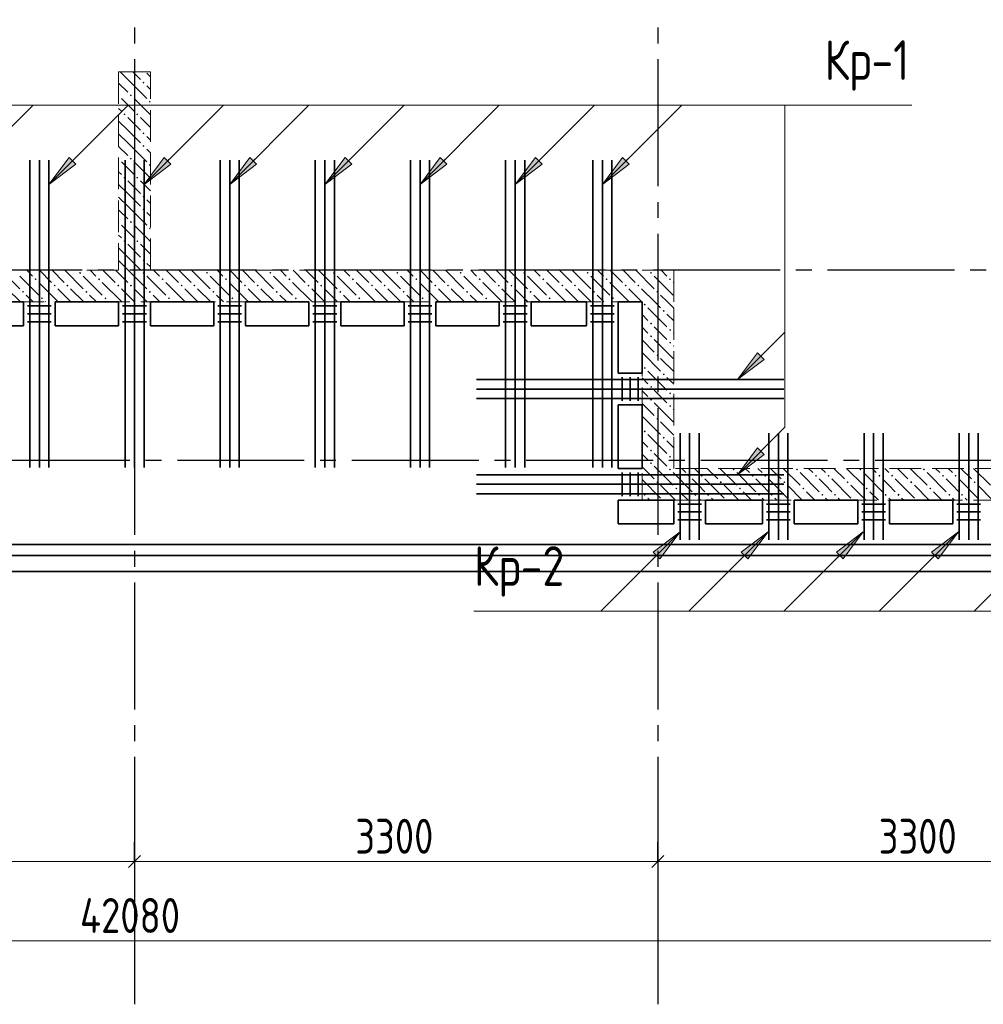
# Model space of a CAD drawing. Header units: millimetres. Extents: x 0 to 61017, y 0 to 42000.
# Tile 13 of 25: x 27516 to 33592, y 16970 to 23180. Entities that reach past the tile are written whole.
import ezdxf

# ---------------------------------------------------------------- set-up
doc = ezdxf.new("R2010")
doc.units = ezdxf.units.MM
doc.linetypes.add('______2', pattern=[270, 200, -70])
doc.linetypes.add('______5', pattern=[1100, 800, -100, 100, -100])
for name, color, linetype, lineweight in [('S1 Стержни арматуры фон', 7, 'Continuous', 25), ('Standard', 7, 'Continuous', 25), ('Оси', 40, '______5', 18), ('Позиционная метка номер позиции', 7, 'Continuous', 13), ('Поперечное армирование AW фон', 7, 'Continuous', 25)]:
    doc.layers.add(name, color=color, linetype=linetype, lineweight=lineweight)
doc.layers.add('ЖБ Перекрытие верхний уровень', color=7, linetype='Continuous', lineweight=25, true_color=0xe0e0ff)
doc.layers.add('ЖБ Стена верхний уровень', color=7, linetype='Continuous', lineweight=25, true_color=0x006e00)
doc.styles.add('GOST 2.304-81', font='txt')

msp = doc.modelspace()

# ---------------------------------------------------------------- hatches: boundary and pattern name
at = {"layer": 'ЖБ Стена верхний уровень', "linetype": 'Continuous', "lineweight": 18, "transparency": 33554687}
for points in [[(28290.5, 22783.1), (28296.9, 22789.6), (28303.4, 22783.1), (28296.9, 22776.6)], [(28140, 22706.6), (28143.5, 22703.1), (28140, 22699.7)], [(28210.4, 22703.1), (28216.9, 22709.6), (28223.4, 22703.1), (28216.9, 22696.6)], [(28330.5, 22663.1), (28337, 22669.6), (28340, 22666.6), (28340, 22659.7), (28337, 22656.6)], [(28170.5, 22583.1), (28177, 22589.6), (28183.5, 22583.1), (28177, 22576.6)], [(28250.5, 22583.1), (28257, 22589.6), (28263.5, 22583.1), (28257, 22576.6)], [(28290.5, 22463.1), (28296.9, 22469.6), (28303.4, 22463.1), (28296.9, 22456.6)], [(28290.5, 22383.1), (28296.9, 22389.6), (28303.4, 22383.1), (28296.9, 22376.6)], [(28140, 22306.6), (28143.5, 22303.1), (28140, 22299.7)], [(28210.4, 22303.1), (28216.9, 22309.6), (28223.4, 22303.1), (28216.9, 22296.6)], [(28330.5, 22263.1), (28337, 22269.6), (28340, 22266.6), (28340, 22259.7), (28337, 22256.6)], [(28170.5, 22183.1), (28177, 22189.6), (28183.5, 22183.1), (28177, 22176.6)], [(28250.5, 22183.1), (28257, 22189.6), (28263.5, 22183.1), (28257, 22176.6)], [(28290.5, 22063.1), (28296.9, 22069.6), (28303.4, 22063.1), (28296.9, 22056.6)], [(28290.5, 21983.1), (28296.9, 21989.6), (28303.4, 21983.1), (28296.9, 21976.6)], [(28140, 21906.6), (28143.5, 21903.1), (28140, 21899.7)], [(28210.4, 21903.1), (28216.9, 21909.6), (28223.4, 21903.1), (28216.9, 21896.6)], [(28330.5, 21863.1), (28337, 21869.6), (28340, 21866.6), (28340, 21859.7), (28337, 21856.6)], [(28170.5, 21783.1), (28177, 21789.6), (28183.5, 21783.1), (28177, 21776.6)], [(28250.5, 21783.1), (28257, 21789.6), (28263.5, 21783.1), (28257, 21776.6)], [(28290.5, 21663.1), (28296.9, 21669.6), (28303.4, 21663.1), (28296.9, 21656.6)], [(27610.4, 21543.1), (27616.9, 21549.6), (27623.4, 21543.1), (27616.9, 21536.6)], [(27890.5, 21583.1), (27896.9, 21589.6), (27903.4, 21583.1), (27896.9, 21576.6)], [(28010.4, 21543.1), (28016.9, 21549.6), (28023.4, 21543.1), (28016.9, 21536.6)], [(28290.5, 21583.1), (28296.9, 21589.6), (28303.4, 21583.1), (28296.9, 21576.6)], [(28410.4, 21543.1), (28416.9, 21549.6), (28423.4, 21543.1), (28416.9, 21536.6)], [(28690.5, 21583.1), (28696.9, 21589.6), (28703.4, 21583.1), (28696.9, 21576.6)], [(28810.4, 21543.1), (28816.9, 21549.6), (28823.4, 21543.1), (28816.9, 21536.6)], [(29090.5, 21583.1), (29096.9, 21589.6), (29103.4, 21583.1), (29096.9, 21576.6)], [(29210.4, 21543.1), (29216.9, 21549.6), (29223.4, 21543.1), (29216.9, 21536.6)], [(29490.5, 21583.1), (29496.9, 21589.6), (29503.4, 21583.1), (29496.9, 21576.6)], [(29610.4, 21543.1), (29616.9, 21549.6), (29623.4, 21543.1), (29616.9, 21536.6)], [(29890.5, 21583.1), (29896.9, 21589.6), (29903.4, 21583.1), (29896.9, 21576.6)], [(30010.4, 21543.1), (30016.9, 21549.6), (30023.4, 21543.1), (30016.9, 21536.6)], [(30290.5, 21583.1), (30296.9, 21589.6), (30303.4, 21583.1), (30296.9, 21576.6)], [(30410.4, 21543.1), (30416.9, 21549.6), (30423.4, 21543.1), (30416.9, 21536.6)], [(30690.5, 21583.1), (30696.9, 21589.6), (30703.4, 21583.1), (30696.9, 21576.6)], [(30810.4, 21543.1), (30816.9, 21549.6), (30823.4, 21543.1), (30816.9, 21536.6)], [(31090.5, 21583.1), (31096.9, 21589.6), (31103.4, 21583.1), (31096.9, 21576.6)], [(31210.4, 21543.1), (31216.9, 21549.6), (31223.4, 21543.1), (31216.9, 21536.6)], [(31490.5, 21583.1), (31496.9, 21589.6), (31503.4, 21583.1), (31496.9, 21576.6)], [(31610.4, 21543.1), (31616.9, 21549.6), (31623.4, 21543.1), (31616.9, 21536.6)], [(27730.5, 21503.1), (27737, 21509.6), (27743.5, 21503.1), (27737, 21496.6)], [(27810.4, 21503.1), (27816.9, 21509.6), (27823.4, 21503.1), (27816.9, 21496.6)], [(28130.5, 21503.1), (28137, 21509.6), (28143.5, 21503.1), (28137, 21496.6)], [(28210.4, 21503.1), (28216.9, 21509.6), (28223.4, 21503.1), (28216.9, 21496.6)], [(28530.5, 21503.1), (28537, 21509.6), (28543.5, 21503.1), (28537, 21496.6)], [(28610.4, 21503.1), (28616.9, 21509.6), (28623.4, 21503.1), (28616.9, 21496.6)], [(28930.5, 21503.1), (28937, 21509.6), (28943.5, 21503.1), (28937, 21496.6)], [(29010.4, 21503.1), (29016.9, 21509.6), (29023.4, 21503.1), (29016.9, 21496.6)], [(29330.5, 21503.1), (29337, 21509.6), (29343.5, 21503.1), (29337, 21496.6)], [(29410.4, 21503.1), (29416.9, 21509.6), (29423.4, 21503.1), (29416.9, 21496.6)], [(29730.5, 21503.1), (29737, 21509.6), (29743.5, 21503.1), (29737, 21496.6)], [(29810.4, 21503.1), (29816.9, 21509.6), (29823.4, 21503.1), (29816.9, 21496.6)], [(30130.5, 21503.1), (30137, 21509.6), (30143.5, 21503.1), (30137, 21496.6)], [(30210.4, 21503.1), (30216.9, 21509.6), (30223.4, 21503.1), (30216.9, 21496.6)], [(30530.5, 21503.1), (30537, 21509.6), (30543.5, 21503.1), (30537, 21496.6)], [(30610.4, 21503.1), (30616.9, 21509.6), (30623.4, 21503.1), (30616.9, 21496.6)], [(30930.5, 21503.1), (30937, 21509.6), (30943.5, 21503.1), (30937, 21496.6)], [(31010.4, 21503.1), (31016.9, 21509.6), (31023.4, 21503.1), (31016.9, 21496.6)], [(31330.5, 21503.1), (31337, 21509.6), (31343.5, 21503.1), (31337, 21496.6)], [(31410.4, 21503.1), (31416.9, 21509.6), (31423.4, 21503.1), (31416.9, 21496.6)], [(27530.5, 21463.1), (27537, 21469.6), (27543.5, 21463.1), (27537, 21456.6)], [(27650.5, 21423.1), (27657, 21429.6), (27663.5, 21423.1), (27657, 21416.6)], [(27930.5, 21463.1), (27937, 21469.6), (27943.5, 21463.1), (27937, 21456.6)], [(28050.5, 21423.1), (28057, 21429.6), (28063.5, 21423.1), (28057, 21416.6)], [(28330.5, 21463.1), (28337, 21469.6), (28343.5, 21463.1), (28337, 21456.6)], [(28450.5, 21423.1), (28457, 21429.6), (28463.5, 21423.1), (28457, 21416.6)], [(28730.5, 21463.1), (28737, 21469.6), (28743.5, 21463.1), (28737, 21456.6)], [(28850.5, 21423.1), (28857, 21429.6), (28863.5, 21423.1), (28857, 21416.6)], [(29130.5, 21463.1), (29137, 21469.6), (29143.5, 21463.1), (29137, 21456.6)], [(29250.5, 21423.1), (29257, 21429.6), (29263.5, 21423.1), (29257, 21416.6)], [(29530.5, 21463.1), (29537, 21469.6), (29543.5, 21463.1), (29537, 21456.6)], [(29650.5, 21423.1), (29657, 21429.6), (29663.5, 21423.1), (29657, 21416.6)], [(29930.5, 21463.1), (29937, 21469.6), (29943.5, 21463.1), (29937, 21456.6)], [(30050.5, 21423.1), (30057, 21429.6), (30063.5, 21423.1), (30057, 21416.6)], [(30330.5, 21463.1), (30337, 21469.6), (30343.5, 21463.1), (30337, 21456.6)], [(30450.5, 21423.1), (30457, 21429.6), (30463.5, 21423.1), (30457, 21416.6)], [(30730.5, 21463.1), (30737, 21469.6), (30743.5, 21463.1), (30737, 21456.6)], [(30850.5, 21423.1), (30857, 21429.6), (30863.5, 21423.1), (30857, 21416.6)], [(31130.5, 21463.1), (31137, 21469.6), (31143.5, 21463.1), (31137, 21456.6)], [(31250.5, 21423.1), (31257, 21429.6), (31263.5, 21423.1), (31257, 21416.6)], [(31530.5, 21463.1), (31537, 21469.6), (31543.5, 21463.1), (31537, 21456.6)], [(31450.5, 21383.1), (31457, 21389.6), (31463.5, 21383.1), (31457, 21376.6)], [(31570.5, 21343.1), (31577, 21349.6), (31583.4, 21343.1), (31577, 21336.6)], [(31490.5, 21263.1), (31496.9, 21269.6), (31503.4, 21263.1), (31496.9, 21256.6)], [(31490.5, 21183.1), (31496.9, 21189.6), (31503.4, 21183.1), (31496.9, 21176.6)], [(31610.4, 21223.1), (31616.9, 21229.6), (31623.4, 21223.1), (31616.9, 21216.6)], [(31610.4, 21143.1), (31616.9, 21149.6), (31623.4, 21143.1), (31616.9, 21136.6)], [(31530.5, 21063.1), (31537, 21069.6), (31543.5, 21063.1), (31537, 21056.6)], [(31450.5, 20983.1), (31457, 20989.6), (31463.5, 20983.1), (31457, 20976.6)], [(31570.5, 20943.1), (31577, 20949.6), (31583.4, 20943.1), (31577, 20936.6)], [(31490.5, 20863.1), (31496.9, 20869.6), (31503.4, 20863.1), (31496.9, 20856.6)], [(31610.4, 20823.1), (31616.9, 20829.6), (31623.4, 20823.1), (31616.9, 20816.6)], [(31490.5, 20783.1), (31496.9, 20789.6), (31503.4, 20783.1), (31496.9, 20776.6)], [(31610.4, 20743.1), (31616.9, 20749.6), (31623.4, 20743.1), (31616.9, 20736.6)], [(31530.5, 20663.1), (31537, 20669.6), (31543.5, 20663.1), (31537, 20656.6)], [(31450.5, 20583.1), (31457, 20589.6), (31463.5, 20583.1), (31457, 20576.6)], [(31570.5, 20543.1), (31577, 20549.6), (31583.4, 20543.1), (31577, 20536.6)], [(31490.5, 20463.1), (31496.9, 20469.6), (31503.4, 20463.1), (31496.9, 20456.6)], [(31490.5, 20383.1), (31496.9, 20389.6), (31503.4, 20383.1), (31496.9, 20376.6)], [(31610.4, 20423.1), (31616.9, 20429.6), (31623.4, 20423.1), (31616.9, 20416.6)], [(31610.4, 20343.1), (31616.9, 20349.6), (31623.4, 20343.1), (31616.9, 20336.6)], [(31730.5, 20303.1), (31737, 20309.6), (31743.5, 20303.1), (31737, 20296.6)], [(31810.4, 20303.1), (31816.9, 20309.6), (31823.4, 20303.1), (31816.9, 20296.6)], [(32010.4, 20343.1), (32016.9, 20349.6), (32023.4, 20343.1), (32016.9, 20336.6)], [(32130.5, 20303.1), (32137, 20309.6), (32143.5, 20303.1), (32137, 20296.6)], [(32210.4, 20303.1), (32216.9, 20309.6), (32223.4, 20303.1), (32216.9, 20296.6)], [(32410.4, 20343.1), (32416.9, 20349.6), (32423.4, 20343.1), (32416.9, 20336.6)], [(32530.5, 20303.1), (32537, 20309.6), (32543.5, 20303.1), (32537, 20296.6)], [(32610.4, 20303.1), (32616.9, 20309.6), (32623.4, 20303.1), (32616.9, 20296.6)], [(32810.4, 20343.1), (32816.9, 20349.6), (32823.4, 20343.1), (32816.9, 20336.6)], [(32930.5, 20303.1), (32937, 20309.6), (32943.5, 20303.1), (32937, 20296.6)], [(33010.4, 20303.1), (33016.9, 20309.6), (33023.4, 20303.1), (33016.9, 20296.6)], [(33210.4, 20343.1), (33216.9, 20349.6), (33223.4, 20343.1), (33216.9, 20336.6)], [(33330.5, 20303.1), (33337, 20309.6), (33343.5, 20303.1), (33337, 20296.6)], [(33410.4, 20303.1), (33416.9, 20309.6), (33423.4, 20303.1), (33416.9, 20296.6)], [(31530.5, 20263.1), (31537, 20269.6), (31543.5, 20263.1), (31537, 20256.6)], [(31930.5, 20263.1), (31937, 20269.6), (31943.5, 20263.1), (31937, 20256.6)], [(32330.5, 20263.1), (32337, 20269.6), (32343.5, 20263.1), (32337, 20256.6)], [(32730.5, 20263.1), (32737, 20269.6), (32743.5, 20263.1), (32737, 20256.6)], [(33130.5, 20263.1), (33137, 20269.6), (33143.5, 20263.1), (33137, 20256.6)], [(33530.5, 20263.1), (33537, 20269.6), (33543.5, 20263.1), (33537, 20256.6)], [(31450.5, 20183.1), (31457, 20189.6), (31463.5, 20183.1), (31457, 20176.6)], [(31650.5, 20223.1), (31657, 20229.6), (31663.5, 20223.1), (31657, 20216.6)], [(31770.5, 20183.1), (31777, 20189.6), (31783.4, 20183.1), (31777, 20176.6)], [(31850.5, 20183.1), (31857, 20189.6), (31863.5, 20183.1), (31857, 20176.6)], [(32050.5, 20223.1), (32057, 20229.6), (32063.5, 20223.1), (32057, 20216.6)], [(32170.5, 20183.1), (32177, 20189.6), (32183.4, 20183.1), (32177, 20176.6)], [(32250.5, 20183.1), (32257, 20189.6), (32263.5, 20183.1), (32257, 20176.6)], [(32450.5, 20223.1), (32457, 20229.6), (32463.5, 20223.1), (32457, 20216.6)], [(32570.5, 20183.1), (32577, 20189.6), (32583.4, 20183.1), (32577, 20176.6)], [(32650.5, 20183.1), (32657, 20189.6), (32663.5, 20183.1), (32657, 20176.6)], [(32850.5, 20223.1), (32857, 20229.6), (32863.5, 20223.1), (32857, 20216.6)], [(32970.5, 20183.1), (32977, 20189.6), (32983.4, 20183.1), (32977, 20176.6)], [(33050.5, 20183.1), (33057, 20189.6), (33063.5, 20183.1), (33057, 20176.6)], [(33250.5, 20223.1), (33257, 20229.6), (33263.5, 20223.1), (33257, 20216.6)], [(33370.5, 20183.1), (33377, 20189.6), (33383.4, 20183.1), (33377, 20176.6)], [(33450.5, 20183.1), (33457, 20189.6), (33463.5, 20183.1), (33457, 20176.6)]]:
    msp.add_hatch(color=7, dxfattribs=at).paths.add_polyline_path(points, flags=16)
at = {"layer": 'Позиционная метка номер позиции', "linetype": 'Continuous', "lineweight": 13, "transparency": 33554687}
for points in [[(27869.7, 22267.7), (27700, 22140.4), (27827.3, 22310.1)], [(28469.7, 22267.7), (28300, 22140.4), (28427.3, 22310.1)], [(29009.7, 22267.7), (28840, 22140.4), (28967.3, 22310.1)], [(29609.7, 22267.7), (29440, 22140.4), (29567.3, 22310.1)], [(30209.7, 22267.7), (30040, 22140.4), (30167.3, 22310.1)], [(30809.7, 22267.7), (30640, 22140.4), (30767.3, 22310.1)], [(31359.7, 22267.7), (31190, 22140.4), (31317.3, 22310.1)], [(32211.1, 21037.3), (32041.3, 20910), (32168.6, 21079.7)], [(32211.1, 20437.3), (32041.3, 20310), (32168.6, 20479.7)], [(31510.3, 19822.4), (31680, 19949.7), (31552.7, 19780)], [(32065.3, 19822.4), (32235, 19949.7), (32107.7, 19780)], [(32665.3, 19822.4), (32835, 19949.7), (32707.7, 19780)], [(33265.3, 19822.4), (33435, 19949.7), (33307.7, 19780)]]:
    msp.add_hatch(color=7, dxfattribs=at).paths.add_polyline_path(points, flags=16)

# ---------------------------------------------------------------- linework, layer by layer
at = {"layer": 'S1 Стержни арматуры фон', "color": 7, "linetype": 'Continuous', "lineweight": 35, "transparency": 33554687}
for p, q in [((27580, 22294), (27580, 20356)), ((27580, 22294), (27580, 20356)), ((27640, 22294), (27640, 20356)), ((27640, 22294), (27640, 20356)), ((27700, 22294), (27700, 20356)), ((27700, 22294), (27700, 20356)), ((28180, 22294), (28180, 20356)), ((28180, 22294), (28180, 20356)), ((28240, 22294), (28240, 20356)), ((28240, 22294), (28240, 20356)), ((28300, 22294), (28300, 20356)), ((28300, 22294), (28300, 20356)), ((28780, 22294), (28780, 20356)), ((28780, 22294), (28780, 20356)), ((28840, 22294), (28840, 20356)), ((28840, 22294), (28840, 20356)), ((28900, 22294), (28900, 20356)), ((28900, 22294), (28900, 20356)), ((29380, 22294), (29380, 20356)), ((29380, 22294), (29380, 20356)), ((29440, 22294), (29440, 20356)), ((29440, 22294), (29440, 20356)), ((29500, 22294), (29500, 20356)), ((29500, 22294), (29500, 20356)), ((29980, 22294), (29980, 20356)), ((29980, 22294), (29980, 20356)), ((30040, 22294), (30040, 20356)), ((30040, 22294), (30040, 20356)), ((30100, 22294), (30100, 20356)), ((30100, 22294), (30100, 20356)), ((30580, 22294), (30580, 20356)), ((30580, 22294), (30580, 20356)), ((30640, 22294), (30640, 20356)), ((30640, 22294), (30640, 20356)), ((30700, 22294), (30700, 20356)), ((30700, 22294), (30700, 20356)), ((31130, 22294), (31130, 20356)), ((31130, 22294), (31130, 20356)), ((31190, 22294), (31190, 20356)), ((31190, 22294), (31190, 20356)), ((31250, 22294), (31250, 20356)), ((31250, 22294), (31250, 20356)), ((32334, 20910), (30396, 20910)), ((32334, 20910), (30396, 20910)), ((32334, 20850), (30396, 20850)), ((32334, 20850), (30396, 20850)), ((32334, 20790), (30396, 20790)), ((32334, 20790), (30396, 20790)), ((31680, 19900), (31680, 20572.1)), ((31740, 19900), (31740, 20572.1)), ((31800, 19900), (31800, 20572.1)), ((32240, 19900), (32240, 20572.1)), ((32300, 19900), (32300, 20572.1)), ((32360, 19900), (32360, 20572.1)), ((32840, 19900), (32840, 20572.1)), ((32900, 19900), (32900, 20572.1)), ((32960, 19900), (32960, 20572.1)), ((33440, 19900), (33440, 20572.1)), ((33500, 19900), (33500, 20572.1)), ((33560, 19900), (33560, 20572.1)), ((32334, 20310), (30396, 20310)), ((32334, 20310), (30396, 20310)), ((32334, 20250), (30396, 20250)), ((32334, 20250), (30396, 20250)), ((32334, 20190), (30396, 20190)), ((32334, 20190), (30396, 20190))]:
    msp.add_line(p, q, dxfattribs=at)
at = {"layer": 'Standard', "color": 251, "linetype": 'Continuous', "lineweight": -3, "true_color": 0x656565, "transparency": 33554687}
for p, q in [((28240, 17870), (28240, 17995)), ((31540, 17870), (31540, 17995)), ((28240, 17870), (28240, 17745)), ((28240, 17870), (28240, 17417.8)), ((31540, 17870), (31540, 17745)), ((31540, 17870), (31540, 17417.8))]:
    msp.add_line(p, q, dxfattribs=at)
at = {"layer": 'Standard', "color": 7, "linetype": 'Continuous', "lineweight": 25, "transparency": 33554687}
for p, q in [((28202.5, 17832.5), (28277.5, 17907.5)), ((31502.5, 17832.5), (31577.5, 17907.5))]:
    msp.add_line(p, q, dxfattribs=at)
at = {"layer": 'Standard', "color": 7, "linetype": 'Continuous', "lineweight": 13, "transparency": 33554687}
for p, q in [((24940, 17870), (28240, 17870)), ((28240, 17870), (31540, 17870)), ((31540, 17870), (34840, 17870)), ((49280, 17370), (7200, 17370))]:
    msp.add_line(p, q, dxfattribs=at)
at = {"layer": 'Standard', "color": 254, "linetype": 'Continuous', "lineweight": 35, "true_color": 0xc4c4ff, "transparency": 33554687}
for points in [[(6925, 19700), (49880, 19700), (49880, 37584), (6925, 37584), (6925, 19700)], [(7025, 19800), (49780, 19800), (49780, 37484), (7025, 37484), (7025, 19800)]]:
    msp.add_lwpolyline(points, dxfattribs=at)
at = {"layer": 'ЖБ Перекрытие верхний уровень', "color": 7, "linetype": 'Continuous', "lineweight": 35, "transparency": 33554687}
for p, q in [((27140, 21400), (27540, 21400)), ((27540, 21400), (27540, 21250)), ((27740, 21250), (27740, 21400)), ((27740, 21400), (28140, 21400)), ((28140, 21400), (28140, 21250)), ((28340, 21250), (28340, 21400)), ((28340, 21400), (28740, 21400)), ((28740, 21400), (28740, 21250)), ((28940, 21250), (28940, 21400)), ((28940, 21400), (29340, 21400)), ((29340, 21400), (29340, 21250)), ((29540, 21250), (29540, 21400)), ((29540, 21400), (29940, 21400)), ((29940, 21400), (29940, 21250)), ((30140, 21250), (30140, 21400)), ((30140, 21400), (30540, 21400)), ((30540, 21400), (30540, 21250)), ((30740, 21250), (30740, 21400)), ((30740, 21400), (31090, 21400)), ((31090, 21400), (31090, 21250)), ((31290, 20950), (31290, 21400)), ((31290, 21400), (31440, 21400)), ((31440, 21400), (31440, 20950)), ((27540, 21250), (27140, 21250)), ((28140, 21250), (27740, 21250)), ((28740, 21250), (28340, 21250)), ((29340, 21250), (28940, 21250)), ((29940, 21250), (29540, 21250)), ((30540, 21250), (30140, 21250)), ((31090, 21250), (30740, 21250)), ((31440, 20950), (31290, 20950)), ((31290, 20350), (31290, 20750)), ((31290, 20750), (31440, 20750)), ((31440, 20750), (31440, 20350)), ((31440, 20350), (31290, 20350)), ((31290, 20000), (31290, 20150)), ((31290, 20150), (31640, 20150)), ((31640, 20150), (31640, 20000)), ((31840, 20000), (31840, 20150)), ((31840, 20150), (32200, 20150)), ((32200, 20150), (32200, 20000)), ((32400, 20000), (32400, 20150)), ((32400, 20150), (32800, 20150)), ((32800, 20150), (32800, 20000)), ((33000, 20000), (33000, 20150)), ((33000, 20150), (33400, 20150)), ((33400, 20150), (33400, 20000)), ((31640, 20000), (31290, 20000)), ((32200, 20000), (31840, 20000)), ((32800, 20000), (32400, 20000)), ((33400, 20000), (33000, 20000)), ((7100, 19870), (28240, 19870)), ((28240, 19870), (49710, 19870))]:
    msp.add_line(p, q, dxfattribs=at)
at = {"layer": 'ЖБ Стена верхний уровень', "color": 251, "linetype": '______2', "lineweight": 13, "true_color": 0x656565, "transparency": 33554687}
for p, q in [((28340, 22850), (28140, 22850)), ((28140, 22850), (28140, 21600)), ((28340, 21600), (28340, 22850)), ((28140, 21600), (25040, 21600)), ((31640, 21600), (28340, 21600)), ((31640, 21400), (31640, 21600)), ((25040, 21400), (31440, 21400)), ((31440, 21400), (31440, 20150)), ((31640, 20350), (31640, 21400)), ((35360, 20350), (31640, 20350)), ((31440, 20150), (31640, 20150)), ((31640, 20150), (35560, 20150))]:
    msp.add_line(p, q, dxfattribs=at)
at = {"layer": 'ЖБ Стена верхний уровень', "color": 9, "linetype": 'Continuous', "lineweight": 18, "true_color": 0xc7c7c7, "transparency": 33554687}
for p, q in [((28150.1, 22850), (28196.9, 22803.1)), ((28196.9, 22803.1), (28316.9, 22683.1)), ((28230.1, 22850), (28277, 22803.1)), ((28340, 22820.1), (28316.9, 22843.1)), ((28140, 22780.1), (28196.9, 22723.1)), ((28316.9, 22763.1), (28340, 22740.1)), ((28196.9, 22643.1), (28157, 22683.1)), ((28237, 22683.1), (28340, 22580.1)), ((28140, 22620.1), (28157, 22603.1)), ((28237, 22603.1), (28196.9, 22643.1)), ((28196.9, 22563.1), (28277, 22483.1)), ((28277, 22563.1), (28340, 22500.1)), ((28196.9, 22483.1), (28140, 22540.1)), ((28196.9, 22483.1), (28277, 22403.1)), ((28140, 22460.1), (28196.9, 22403.1)), ((28340, 22420.1), (28316.9, 22443.1)), ((28140, 22380.1), (28196.9, 22323.1)), ((28196.9, 22403.1), (28316.9, 22283.1)), ((28316.9, 22363.1), (28340, 22340.1)), ((28196.9, 22243.1), (28157, 22283.1)), ((28237, 22203.1), (28196.9, 22243.1)), ((28237, 22283.1), (28340, 22180.1)), ((28140, 22220.1), (28157, 22203.1)), ((28196.9, 22083.1), (28140, 22140.1)), ((28196.9, 22163.1), (28277, 22083.1)), ((28277, 22163.1), (28340, 22100.1)), ((28140, 22060.1), (28196.9, 22003.1)), ((28196.9, 22083.1), (28277, 22003.1)), ((28196.9, 22003.1), (28316.9, 21883.1)), ((28340, 22020.1), (28316.9, 22043.1)), ((28140, 21980.1), (28196.9, 21923.1)), ((28316.9, 21963.1), (28340, 21940.1)), ((28196.9, 21843.1), (28157, 21883.1)), ((28237, 21883.1), (28340, 21780.1)), ((28140, 21820.1), (28157, 21803.1)), ((28237, 21803.1), (28196.9, 21843.1)), ((28196.9, 21683.1), (28140, 21740.1)), ((28196.9, 21763.1), (28277, 21683.1)), ((28277, 21763.1), (28340, 21700.1)), ((28196.9, 21683.1), (28277, 21603.1)), ((28140, 21660.1), (28196.9, 21603.1)), ((28340, 21620.1), (28316.9, 21643.1)), ((27400.1, 21600), (27516.9, 21483.1)), ((27516.9, 21563.1), (27637, 21443.1)), ((27596.9, 21563.1), (27560.1, 21600)), ((27640.1, 21600), (27716.9, 21523.1)), ((27720.1, 21600), (27796.9, 21523.1)), ((27800.1, 21600), (27916.9, 21483.1)), ((27916.9, 21563.1), (28037, 21443.1)), ((27996.9, 21563.1), (27960.1, 21600)), ((28040.1, 21600), (28116.9, 21523.1)), ((28120.1, 21600), (28196.9, 21523.1)), ((28196.9, 21603.1), (28200.1, 21600)), ((28200.1, 21600), (28316.9, 21483.1)), ((28316.9, 21563.1), (28437, 21443.1)), ((28396.9, 21563.1), (28360.1, 21600)), ((28440.1, 21600), (28516.9, 21523.1)), ((28520.1, 21600), (28596.9, 21523.1)), ((28600.1, 21600), (28716.9, 21483.1)), ((28716.9, 21563.1), (28837, 21443.1)), ((28796.9, 21563.1), (28760.1, 21600)), ((28840.1, 21600), (28916.9, 21523.1)), ((28920.1, 21600), (28996.9, 21523.1)), ((29000.1, 21600), (29116.9, 21483.1)), ((29116.9, 21563.1), (29237, 21443.1)), ((29196.9, 21563.1), (29160.1, 21600)), ((29240.1, 21600), (29316.9, 21523.1)), ((29320.1, 21600), (29396.9, 21523.1)), ((29400.1, 21600), (29516.9, 21483.1)), ((29516.9, 21563.1), (29637, 21443.1)), ((29596.9, 21563.1), (29560.1, 21600)), ((29640.1, 21600), (29716.9, 21523.1)), ((29720.1, 21600), (29796.9, 21523.1)), ((29800.1, 21600), (29916.9, 21483.1)), ((29916.9, 21563.1), (30037, 21443.1)), ((29996.9, 21563.1), (29960.1, 21600)), ((30040.1, 21600), (30116.9, 21523.1)), ((30120.1, 21600), (30196.9, 21523.1)), ((30200.1, 21600), (30316.9, 21483.1)), ((30316.9, 21563.1), (30437, 21443.1)), ((30396.9, 21563.1), (30360.1, 21600)), ((30440.1, 21600), (30516.9, 21523.1)), ((30520.1, 21600), (30596.9, 21523.1)), ((30600.1, 21600), (30716.9, 21483.1)), ((30716.9, 21563.1), (30837, 21443.1)), ((30796.9, 21563.1), (30760.1, 21600)), ((30840.1, 21600), (30916.9, 21523.1)), ((30920.1, 21600), (30996.9, 21523.1)), ((31000.1, 21600), (31116.9, 21483.1)), ((31116.9, 21563.1), (31237, 21443.1)), ((31196.9, 21563.1), (31160.1, 21600)), ((31240.1, 21600), (31316.9, 21523.1)), ((31320.1, 21600), (31396.9, 21523.1)), ((31400.1, 21600), (31516.9, 21483.1)), ((31516.9, 21563.1), (31637, 21443.1)), ((31596.9, 21563.1), (31560.1, 21600)), ((27637, 21523.1), (27757, 21403.1)), ((28037, 21523.1), (28157, 21403.1)), ((28437, 21523.1), (28557, 21403.1)), ((28837, 21523.1), (28957, 21403.1)), ((29237, 21523.1), (29357, 21403.1)), ((29637, 21523.1), (29757, 21403.1)), ((30037, 21523.1), (30157, 21403.1)), ((30437, 21523.1), (30557, 21403.1)), ((30837, 21523.1), (30957, 21403.1)), ((31237, 21523.1), (31357, 21403.1)), ((31637, 21523.1), (31640, 21520.1)), ((27437, 21483.1), (27520.1, 21400)), ((27557, 21443.1), (27600.1, 21400)), ((27796.9, 21443.1), (27757, 21483.1)), ((27837, 21403.1), (27796.9, 21443.1)), ((27837, 21483.1), (27920.1, 21400)), ((27957, 21443.1), (28000.1, 21400)), ((28196.9, 21443.1), (28157, 21483.1)), ((28237, 21403.1), (28196.9, 21443.1)), ((28237, 21483.1), (28320.1, 21400)), ((28357, 21443.1), (28400.1, 21400)), ((28596.9, 21443.1), (28557, 21483.1)), ((28637, 21403.1), (28596.9, 21443.1)), ((28637, 21483.1), (28720.1, 21400)), ((28757, 21443.1), (28800.1, 21400)), ((28996.9, 21443.1), (28957, 21483.1)), ((29037, 21403.1), (28996.9, 21443.1)), ((29037, 21483.1), (29120.1, 21400)), ((29157, 21443.1), (29200.1, 21400)), ((29396.9, 21443.1), (29357, 21483.1)), ((29437, 21403.1), (29396.9, 21443.1)), ((29437, 21483.1), (29520.1, 21400)), ((29557, 21443.1), (29600.1, 21400)), ((29796.9, 21443.1), (29757, 21483.1)), ((29837, 21403.1), (29796.9, 21443.1)), ((29837, 21483.1), (29920.1, 21400)), ((29957, 21443.1), (30000.1, 21400)), ((30196.9, 21443.1), (30157, 21483.1)), ((30237, 21403.1), (30196.9, 21443.1)), ((30237, 21483.1), (30320.1, 21400)), ((30357, 21443.1), (30400.1, 21400)), ((30596.9, 21443.1), (30557, 21483.1)), ((30637, 21403.1), (30596.9, 21443.1)), ((30637, 21483.1), (30720.1, 21400)), ((30757, 21443.1), (30800.1, 21400)), ((30996.9, 21443.1), (30957, 21483.1)), ((31037, 21403.1), (30996.9, 21443.1)), ((31037, 21483.1), (31120.1, 21400)), ((31157, 21443.1), (31200.1, 21400)), ((31396.9, 21443.1), (31357, 21483.1)), ((31437, 21403.1), (31396.9, 21443.1)), ((31437, 21483.1), (31520.1, 21400)), ((31557, 21443.1), (31600.1, 21400)), ((27680.1, 21400), (27677, 21403.1)), ((28080.1, 21400), (28077, 21403.1)), ((28480.1, 21400), (28477, 21403.1)), ((28880.1, 21400), (28877, 21403.1)), ((29280.1, 21400), (29277, 21403.1)), ((29680.1, 21400), (29677, 21403.1)), ((30080.1, 21400), (30077, 21403.1)), ((30480.1, 21400), (30477, 21403.1)), ((30880.1, 21400), (30877, 21403.1)), ((31280.1, 21400), (31277, 21403.1)), ((31477, 21363.1), (31596.9, 21243.1)), ((31520.1, 21400), (31557, 21363.1)), ((31600.1, 21400), (31640, 21360.1)), ((31440, 21320.1), (31477, 21283.1)), ((31640, 21280.1), (31596.9, 21323.1)), ((31440, 21240.1), (31477, 21203.1)), ((31557, 21203.1), (31516.9, 21243.1)), ((31596.9, 21163.1), (31557, 21203.1)), ((31637, 21203.1), (31640, 21200.1)), ((31440, 21160.1), (31516.9, 21083.1)), ((31516.9, 21163.1), (31637, 21043.1)), ((31637, 21123.1), (31640, 21120.1)), ((31440, 21080.1), (31557, 20963.1)), ((31557, 21043.1), (31640, 20960.1)), ((31477, 20963.1), (31596.9, 20843.1)), ((31440, 20920.1), (31477, 20883.1)), ((31640, 20880.1), (31596.9, 20923.1)), ((31440, 20840.1), (31477, 20803.1)), ((31557, 20803.1), (31516.9, 20843.1)), ((31596.9, 20763.1), (31557, 20803.1)), ((31637, 20803.1), (31640, 20800.1)), ((31440, 20760.1), (31516.9, 20683.1)), ((31516.9, 20763.1), (31637, 20643.1)), ((31440, 20680.1), (31557, 20563.1)), ((31637, 20723.1), (31640, 20720.1)), ((31557, 20643.1), (31640, 20560.1)), ((31477, 20563.1), (31596.9, 20443.1)), ((31440, 20520.1), (31477, 20483.1)), ((31640, 20480.1), (31596.9, 20523.1)), ((31440, 20440.1), (31477, 20403.1)), ((31557, 20403.1), (31516.9, 20443.1)), ((31596.9, 20363.1), (31557, 20403.1)), ((31637, 20403.1), (31640, 20400.1)), ((31440, 20360.1), (31516.9, 20283.1)), ((31516.9, 20363.1), (31637, 20243.1)), ((31637, 20323.1), (31640, 20320.1)), ((31640, 20320.1), (31757, 20203.1)), ((31690.1, 20350), (31716.9, 20323.1)), ((31770.1, 20350), (31796.9, 20323.1)), ((31850.1, 20350), (31916.9, 20283.1)), ((31930.1, 20350), (32037, 20243.1)), ((32037, 20323.1), (32157, 20203.1)), ((32090.1, 20350), (32116.9, 20323.1)), ((32170.1, 20350), (32196.9, 20323.1)), ((32250.1, 20350), (32316.9, 20283.1)), ((32330.1, 20350), (32437, 20243.1)), ((32437, 20323.1), (32557, 20203.1)), ((32490.1, 20350), (32516.9, 20323.1)), ((32570.1, 20350), (32596.9, 20323.1)), ((32650.1, 20350), (32716.9, 20283.1)), ((32730.1, 20350), (32837, 20243.1)), ((32837, 20323.1), (32957, 20203.1)), ((32890.1, 20350), (32916.9, 20323.1)), ((32970.1, 20350), (32996.9, 20323.1)), ((33050.1, 20350), (33116.9, 20283.1)), ((33130.1, 20350), (33237, 20243.1)), ((33237, 20323.1), (33357, 20203.1)), ((33290.1, 20350), (33316.9, 20323.1)), ((33370.1, 20350), (33396.9, 20323.1)), ((33450.1, 20350), (33516.9, 20283.1)), ((33530.1, 20350), (33637, 20243.1)), ((31440, 20280.1), (31557, 20163.1)), ((31796.9, 20243.1), (31757, 20283.1)), ((31837, 20283.1), (31957, 20163.1)), ((32196.9, 20243.1), (32157, 20283.1)), ((32237, 20283.1), (32357, 20163.1)), ((32596.9, 20243.1), (32557, 20283.1)), ((32637, 20283.1), (32757, 20163.1)), ((32996.9, 20243.1), (32957, 20283.1)), ((33037, 20283.1), (33157, 20163.1)), ((33396.9, 20243.1), (33357, 20283.1)), ((33437, 20283.1), (33557, 20163.1)), ((31557, 20243.1), (31640, 20160.1)), ((31730.1, 20150), (31677, 20203.1)), ((31837, 20203.1), (31796.9, 20243.1)), ((31957, 20243.1), (32050.1, 20150)), ((32130.1, 20150), (32077, 20203.1)), ((32237, 20203.1), (32196.9, 20243.1)), ((32357, 20243.1), (32450.1, 20150)), ((32530.1, 20150), (32477, 20203.1)), ((32637, 20203.1), (32596.9, 20243.1)), ((32757, 20243.1), (32850.1, 20150)), ((32930.1, 20150), (32877, 20203.1)), ((33037, 20203.1), (32996.9, 20243.1)), ((33157, 20243.1), (33250.1, 20150)), ((33330.1, 20150), (33277, 20203.1)), ((33437, 20203.1), (33396.9, 20243.1)), ((33557, 20243.1), (33650.1, 20150)), ((31477, 20163.1), (31490.1, 20150)), ((31640, 20160.1), (31650.1, 20150)), ((31796.9, 20163.1), (31810.1, 20150)), ((31877, 20163.1), (31890.1, 20150)), ((32196.9, 20163.1), (32210.1, 20150)), ((32277, 20163.1), (32290.1, 20150)), ((32596.9, 20163.1), (32610.1, 20150)), ((32677, 20163.1), (32690.1, 20150)), ((32996.9, 20163.1), (33010.1, 20150)), ((33077, 20163.1), (33090.1, 20150)), ((33396.9, 20163.1), (33410.1, 20150)), ((33477, 20163.1), (33490.1, 20150))]:
    msp.add_line(p, q, dxfattribs=at)
at = {"layer": 'Оси', "color": 8, "linetype": '______5', "lineweight": -3, "transparency": 33554687}
for p, q in [((28240, 35030), (28240, 16970)), ((31540, 35030), (31540, 16970)), ((49910, 21600), (4600, 21600)), ((50210, 20400), (4600, 20400))]:
    msp.add_line(p, q, dxfattribs=at)
at = {"layer": 'Позиционная метка номер позиции', "color": 7, "linetype": 'Continuous', "lineweight": 13, "transparency": 33554687}
for p, q in [((27100, 22140.4), (27600, 22640.4)), ((27700, 22140.4), (28200, 22640.4)), ((28300, 22140.4), (28800, 22640.4)), ((28840, 22140.4), (29340, 22640.4)), ((29440, 22140.4), (29940, 22640.4)), ((30040, 22140.4), (30540, 22640.4)), ((30640, 22140.4), (31140, 22640.4)), ((31190, 22140.4), (31690, 22640.4)), ((27700, 22140.4), (27827.3, 22310.1)), ((27827.3, 22310.1), (27869.7, 22267.7)), ((27848.5, 22288.9), (27859.1, 22299.5)), ((28300, 22140.4), (28427.3, 22310.1)), ((28427.3, 22310.1), (28469.7, 22267.7)), ((28448.5, 22288.9), (28459.1, 22299.5)), ((28840, 22140.4), (28967.3, 22310.1)), ((28967.3, 22310.1), (29009.7, 22267.7)), ((28988.5, 22288.9), (28999.1, 22299.5)), ((29440, 22140.4), (29567.3, 22310.1)), ((29567.3, 22310.1), (29609.7, 22267.7)), ((29588.5, 22288.9), (29599.1, 22299.5)), ((30040, 22140.4), (30167.3, 22310.1)), ((30167.3, 22310.1), (30209.7, 22267.7)), ((30188.5, 22288.9), (30199.1, 22299.5)), ((30640, 22140.4), (30767.3, 22310.1)), ((30767.3, 22310.1), (30809.7, 22267.7)), ((30788.5, 22288.9), (30799.1, 22299.5)), ((31190, 22140.4), (31317.3, 22310.1)), ((31317.3, 22310.1), (31359.7, 22267.7)), ((31338.5, 22288.9), (31349.1, 22299.5)), ((27869.7, 22267.7), (27700, 22140.4)), ((28469.7, 22267.7), (28300, 22140.4)), ((29009.7, 22267.7), (28840, 22140.4)), ((29609.7, 22267.7), (29440, 22140.4)), ((30209.7, 22267.7), (30040, 22140.4)), ((30809.7, 22267.7), (30640, 22140.4)), ((31359.7, 22267.7), (31190, 22140.4)), ((27700, 22140.4), (27700, 22140.4)), ((27700, 22140.4), (27700, 22140.4)), ((27700, 22140.4), (27700, 22140.4)), ((28300, 22140.4), (28300, 22140.4)), ((28300, 22140.4), (28300, 22140.4)), ((28300, 22140.4), (28300, 22140.4)), ((28840, 22140.4), (28840, 22140.4)), ((28840, 22140.4), (28840, 22140.4)), ((28840, 22140.4), (28840, 22140.4)), ((29440, 22140.4), (29440, 22140.4)), ((29440, 22140.4), (29440, 22140.4)), ((29440, 22140.4), (29440, 22140.4)), ((30040, 22140.4), (30040, 22140.4)), ((30040, 22140.4), (30040, 22140.4)), ((30040, 22140.4), (30040, 22140.4)), ((30640, 22140.4), (30640, 22140.4)), ((30640, 22140.4), (30640, 22140.4)), ((30640, 22140.4), (30640, 22140.4)), ((31190, 22140.4), (31190, 22140.4)), ((31190, 22140.4), (31190, 22140.4)), ((31190, 22140.4), (31190, 22140.4)), ((32041.3, 20910), (32341.3, 21210)), ((32041.3, 20910), (32168.6, 21079.7)), ((32168.6, 21079.7), (32211.1, 21037.3)), ((32189.8, 21058.5), (32200.4, 21069.1)), ((32211.1, 21037.3), (32041.3, 20910)), ((32041.3, 20910), (32041.3, 20910)), ((32041.3, 20910), (32041.3, 20910)), ((32041.3, 20910), (32041.3, 20910)), ((32041.3, 20310), (32168.6, 20479.7)), ((32211.1, 20437.3), (32041.3, 20310)), ((32168.6, 20479.7), (32211.1, 20437.3)), ((32189.8, 20458.5), (32200.4, 20469.1)), ((32041.3, 20310), (32041.3, 20310)), ((32041.3, 20310), (32041.3, 20310)), ((32041.3, 20310), (32041.3, 20310)), ((31510.3, 19822.4), (31680, 19949.7)), ((31680, 19949.7), (31552.7, 19780)), ((31680, 19949.7), (31680, 19949.7)), ((31680, 19949.7), (31680, 19949.7)), ((31680, 19949.7), (31680, 19949.7)), ((32065.3, 19822.4), (32235, 19949.7)), ((32235, 19949.7), (32107.7, 19780)), ((32235, 19949.7), (32235, 19949.7)), ((32235, 19949.7), (32235, 19949.7)), ((32235, 19949.7), (32235, 19949.7)), ((32665.3, 19822.4), (32835, 19949.7)), ((32835, 19949.7), (32707.7, 19780)), ((32835, 19949.7), (32835, 19949.7)), ((32835, 19949.7), (32835, 19949.7)), ((32835, 19949.7), (32835, 19949.7)), ((33265.3, 19822.4), (33435, 19949.7)), ((33435, 19949.7), (33307.7, 19780)), ((33435, 19949.7), (33435, 19949.7)), ((33435, 19949.7), (33435, 19949.7)), ((33435, 19949.7), (33435, 19949.7)), ((31552.7, 19780), (31510.3, 19822.4)), ((32107.7, 19780), (32065.3, 19822.4)), ((32707.7, 19780), (32665.3, 19822.4)), ((33307.7, 19780), (33265.3, 19822.4)), ((31531.5, 19801.2), (31520.9, 19790.6)), ((32086.5, 19801.2), (32075.9, 19790.6)), ((32686.5, 19801.2), (32675.9, 19790.6)), ((33286.5, 19801.2), (33275.9, 19790.6))]:
    msp.add_line(p, q, dxfattribs=at)
for points in [[(24940.6, 20310), (24640.6, 20610), (24640.6, 22640.4), (33141.3, 22640.4)], [(25344, 22140.4), (25844, 22640.4), (33141.3, 22640.4)], [(32041.3, 20310), (32341.3, 20610), (32341.3, 22640.4), (33141.3, 22640.4)], [(31680, 19949.7), (31180, 19449.7), (30380, 19449.7)], [(35200, 19949.7), (34700, 19449.7), (30740, 19449.7)], [(32235, 19949.7), (31735, 19449.7), (30935, 19449.7)], [(32835, 19949.7), (32335, 19449.7), (31535, 19449.7)], [(33435, 19949.7), (32935, 19449.7), (32135, 19449.7)], [(34035, 19949.7), (33535, 19449.7), (32735, 19449.7)], [(34645, 19949.7), (34145, 19449.7), (33345, 19449.7)]]:
    msp.add_lwpolyline(points, dxfattribs=at)
at = {"layer": 'Поперечное армирование AW фон', "color": 7, "linetype": 'Continuous', "lineweight": 35, "transparency": 33554687}
for p, q in [((27565, 21375), (27715, 21375)), ((28165, 21375), (28315, 21375)), ((28765, 21375), (28915, 21375)), ((29365, 21375), (29515, 21375)), ((29965, 21375), (30115, 21375)), ((30565, 21375), (30715, 21375)), ((31115, 21375), (31265, 21375)), ((27565, 21325), (27715, 21325)), ((28165, 21325), (28315, 21325)), ((28765, 21325), (28915, 21325)), ((29365, 21325), (29515, 21325)), ((29965, 21325), (30115, 21325)), ((30565, 21325), (30715, 21325)), ((31115, 21325), (31265, 21325)), ((27565, 21275), (27715, 21275)), ((28165, 21275), (28315, 21275)), ((28765, 21275), (28915, 21275)), ((29365, 21275), (29515, 21275)), ((29965, 21275), (30115, 21275)), ((30565, 21275), (30715, 21275)), ((31115, 21275), (31265, 21275)), ((31315, 20775), (31315, 20925)), ((31365, 20775), (31365, 20925)), ((31415, 20775), (31415, 20925)), ((31315, 20175), (31315, 20325)), ((31365, 20175), (31365, 20325)), ((31415, 20175), (31415, 20325)), ((31815, 20125), (31665, 20125)), ((32375, 20125), (32225, 20125)), ((32975, 20125), (32825, 20125)), ((33575, 20125), (33425, 20125)), ((31815, 20075), (31665, 20075)), ((32375, 20075), (32225, 20075)), ((32975, 20075), (32825, 20075)), ((33575, 20075), (33425, 20075)), ((31815, 20025), (31665, 20025)), ((32375, 20025), (32225, 20025)), ((32975, 20025), (32825, 20025)), ((33575, 20025), (33425, 20025))]:
    msp.add_line(p, q, dxfattribs=at)

# ---------------------------------------------------------------- texts
at = {"layer": 'Standard', "color": 7, "linetype": 'Continuous', "lineweight": 25, "transparency": 33554687, "attachment_point": 7, "style": 'GOST 2.304-81'}
for s, insert, char_height, width in [('Кр-1', (32591.4, 22732.1), 250, 675.671), ('Кр-2', (30380, 19541.3), 250, 728.943), ('3300', (29632, 17920), 220, 641.476), ('3300', (32932, 17920), 220, 641.476), ('42080', (27896, 17420), 220, 813.278)]:
    msp.add_mtext(s, dxfattribs=dict(at, insert=insert, char_height=char_height, width=width))

doc.saveas('drawing.dxf')
